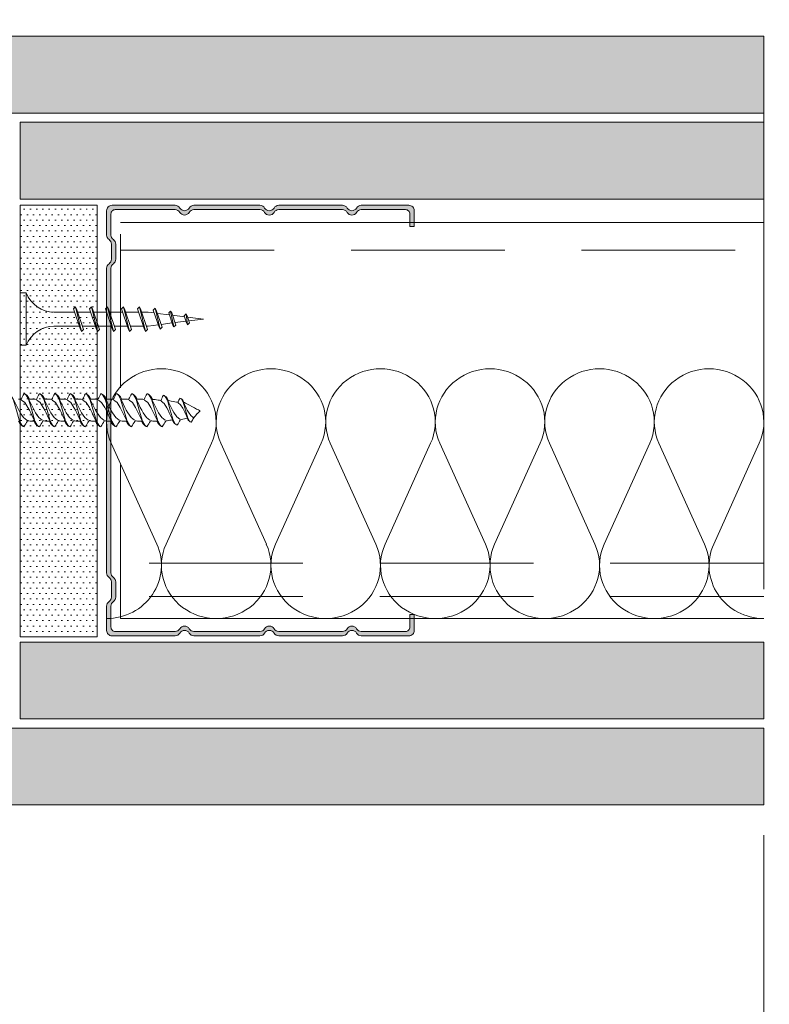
# Paper-space layout 'AD-02 DETAL MONTAŻU DRZWI' of a CAD drawing. Header units: millimetres. Extents: x 0 to 594, y 0 to 550.
# Tile 96 of 99: x 285 to 310, y 464 to 496. Entities that reach past the tile are written whole.
import ezdxf
from ezdxf.xclip import XClip

# ---------------------------------------------------------------- set-up
doc = ezdxf.new("R2010")
doc.units = ezdxf.units.MM
doc.header["$MEASUREMENT"] = 0
doc.header["$XCLIPFRAME"] = 0
doc.linetypes.add('GESTRICHELT', pattern=[37.5, 25, -12.5])
doc.linetypes.add('przerywama detal', pattern=[120, 80, -40])
doc.layers.add('A_stolarka', color=7, linetype='Continuous')
doc.layers.add('A_stolarka_Nr_pióra__1', color=7, linetype='Continuous', lineweight=20)
doc.layers.add('A_stolarka_Nr_pióra__2', color=8, linetype='Continuous', lineweight=13)
doc.layers.add('A_stolarka_Nr_pióra__10', color=7, linetype='Continuous', lineweight=13, true_color=0x4b4b4b)
doc.layers.add('A_stolarka_Nr_pióra__4', color=7, linetype='Continuous', lineweight=18, true_color=0x4b4b4b)
pattern_1 = [(0, (-46422.7975, -26825.25806), (0, 0.3519527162), [0, -0.2031999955]), (0, (-46422.6959, -26825.08208), (0, 0.3519527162), [0, -0.2031999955])]

# ---------------------------------------------------------------- blocks, each defined once
blk = doc.blocks.new('Rysunek_1_1', base_point=(-46422.798, -26825.258))
at = {"layer": 'A_stolarka', "linetype": 'Continuous', "lineweight": 0, "true_color": 0x4b4b4b}
h = blk.add_hatch(dxfattribs=at)
h.set_pattern_fill('plaster_0001', color=251, style=0, pattern_type=2)
h.set_pattern_definition(pattern_1)
h.paths.add_polyline_path([(309.43, 495.071), (282.432, 495.071), (282.432, 492.571), (309.43, 492.571)])
h = blk.add_hatch(dxfattribs=at)
h.set_pattern_fill('plaster_0001', color=251, style=0, pattern_type=2)
h.set_pattern_definition(pattern_1)
h.paths.add_polyline_path([(285.232, 489.771), (309.43, 489.771), (309.43, 492.271), (285.232, 492.271)])
h = blk.add_hatch(dxfattribs=at)
h.set_pattern_fill('plaster_0001', color=251, style=0, pattern_type=2)
h.set_pattern_definition(pattern_1)
h.paths.add_polyline_path([(285.232, 489.571), (285.232, 475.539), (287.732, 475.539), (287.732, 489.571)])
at = {"layer": 'A_stolarka', "linetype": 'Continuous', "lineweight": 0, "true_color": 0x777777}
blk.add_hatch(color=8, dxfattribs=at).paths.add_polyline_path([(290.274, 489.43, -0.267949), (290.427, 489.342, 0.57735), (290.732, 489.342, -0.267949), (290.885, 489.43), (293.034, 489.43, -0.267949), (293.187, 489.342, 0.57735), (293.493, 489.342, -0.267949), (293.645, 489.43), (295.72, 489.43, -0.267949), (295.873, 489.342, 0.57735), (296.179, 489.342, -0.267949), (296.332, 489.43), (297.772, 489.43, -0.414214), (297.913, 489.289), (297.913, 488.882), (298.055, 488.882), (298.055, 489.395, 0.414214), (297.878, 489.571), (296.332, 489.571, 0.267949), (296.179, 489.483, -0.57735), (295.873, 489.483, 0.267949), (295.72, 489.571), (293.645, 489.571, 0.267949), (293.493, 489.483, -0.57735), (293.187, 489.483, 0.267949), (293.034, 489.571), (290.885, 489.571, 0.267949), (290.732, 489.483, -0.57735), (290.427, 489.483, 0.267949), (290.274, 489.571), (288.221, 489.571, 0.414214), (288.045, 489.395), (288.045, 488.602, 0.247529), (288.122, 488.457, -0.247529), (288.199, 488.311), (288.199, 487.817, -0.247529), (288.122, 487.671, 0.247529), (288.045, 487.526), (288.045, 477.617, 0.247529), (288.122, 477.471, -0.247529), (288.199, 477.326), (288.199, 476.832, -0.247529), (288.122, 476.686, 0.247529), (288.045, 476.54), (288.045, 475.748, 0.414214), (288.221, 475.571), (290.274, 475.571, 0.267949), (290.427, 475.66, -0.57735), (290.732, 475.66, 0.267949), (290.885, 475.571), (293.034, 475.571, 0.267949), (293.187, 475.66, -0.57735), (293.493, 475.66, 0.267949), (293.645, 475.571), (295.72, 475.571, 0.267949), (295.873, 475.66, -0.57735), (296.179, 475.66, 0.267949), (296.332, 475.571), (297.878, 475.571, 0.414214), (298.055, 475.748), (298.055, 476.26), (297.913, 476.26), (297.913, 475.854, -0.414214), (297.772, 475.713), (296.332, 475.713, -0.267949), (296.179, 475.801, 0.57735), (295.873, 475.801, -0.267949), (295.72, 475.713), (293.645, 475.713, -0.267949), (293.493, 475.801, 0.57735), (293.187, 475.801, -0.267949), (293.034, 475.713), (290.885, 475.713, -0.267949), (290.732, 475.801, 0.57735), (290.427, 475.801, -0.267949), (290.274, 475.713), (288.327, 475.713, -0.414214), (288.186, 475.854), (288.186, 476.54, -0.247529), (288.263, 476.686, 0.247529), (288.34, 476.832), (288.34, 477.326, 0.247529), (288.263, 477.471, -0.247529), (288.186, 477.617), (288.186, 487.526, -0.247529), (288.263, 487.671, 0.247529), (288.34, 487.817), (288.34, 488.311, 0.247529), (288.263, 488.457, -0.247529), (288.186, 488.602), (288.186, 489.289, -0.414214), (288.327, 489.43)])
at = {"layer": 'A_stolarka', "linetype": 'Continuous', "lineweight": 0, "true_color": 0x4b4b4b}
h = blk.add_hatch(dxfattribs=at)
h.set_pattern_fill('plaster_0001', color=251, style=0, pattern_type=2)
h.set_pattern_definition(pattern_1)
h.paths.add_polyline_path([(285.232, 472.871), (309.43, 472.871), (309.43, 475.371), (285.232, 475.371)])
h = blk.add_hatch(dxfattribs=at)
h.set_pattern_fill('plaster_0001', color=251, style=0, pattern_type=2)
h.set_pattern_definition(pattern_1)
h.paths.add_polyline_path([(309.43, 472.571), (282.432, 472.571), (282.432, 470.071), (309.43, 470.071)])
at = {"layer": 'A_stolarka_Nr_pióra__1', "color": 7, "linetype": 'Continuous', "lineweight": 20, "ltscale": 0.2, "flags": 128}
blk.add_lwpolyline([(290.274, 489.43, -0.267949), (290.427, 489.342, 0.57735), (290.732, 489.342, -0.267949), (290.885, 489.43), (293.034, 489.43, -0.267949), (293.187, 489.342, 0.57735), (293.493, 489.342, -0.267949), (293.645, 489.43), (295.72, 489.43, -0.267949), (295.873, 489.342, 0.57735), (296.179, 489.342, -0.267949), (296.332, 489.43), (297.772, 489.43, -0.414214), (297.913, 489.289), (297.913, 488.882), (298.055, 488.882), (298.055, 489.395, 0.414214), (297.878, 489.571), (296.332, 489.571, 0.267949), (296.179, 489.483, -0.57735), (295.873, 489.483, 0.267949), (295.72, 489.571), (293.645, 489.571, 0.267949), (293.493, 489.483, -0.57735), (293.187, 489.483, 0.267949), (293.034, 489.571), (290.885, 489.571, 0.267949), (290.732, 489.483, -0.57735), (290.427, 489.483, 0.267949), (290.274, 489.571), (288.221, 489.571, 0.414214), (288.045, 489.395), (288.045, 488.602, 0.247529), (288.122, 488.457, -0.247529), (288.199, 488.311), (288.199, 487.817, -0.247529), (288.122, 487.671, 0.247529), (288.045, 487.526), (288.045, 477.617, 0.247529), (288.122, 477.471, -0.247529), (288.199, 477.326), (288.199, 476.832, -0.247529), (288.122, 476.686, 0.247529), (288.045, 476.54), (288.045, 475.748, 0.414214), (288.221, 475.571), (290.274, 475.571, 0.267949), (290.427, 475.66, -0.57735), (290.732, 475.66, 0.267949), (290.885, 475.571), (293.034, 475.571, 0.267949), (293.187, 475.66, -0.57735), (293.493, 475.66, 0.267949), (293.645, 475.571), (295.72, 475.571, 0.267949), (295.873, 475.66, -0.57735), (296.179, 475.66, 0.267949), (296.332, 475.571), (297.878, 475.571, 0.414214), (298.055, 475.748), (298.055, 476.26), (297.913, 476.26), (297.913, 475.854, -0.414214), (297.772, 475.713), (296.332, 475.713, -0.267949), (296.179, 475.801, 0.57735), (295.873, 475.801, -0.267949), (295.72, 475.713), (293.645, 475.713, -0.267949), (293.493, 475.801, 0.57735), (293.187, 475.801, -0.267949), (293.034, 475.713), (290.885, 475.713, -0.267949), (290.732, 475.801, 0.57735), (290.427, 475.801, -0.267949), (290.274, 475.713), (288.327, 475.713, -0.414214), (288.186, 475.854), (288.186, 476.54, -0.247529), (288.263, 476.686, 0.247529), (288.34, 476.832), (288.34, 477.326, 0.247529), (288.263, 477.471, -0.247529), (288.186, 477.617), (288.186, 487.526, -0.247529), (288.263, 487.671, 0.247529), (288.34, 487.817), (288.34, 488.311, 0.247529), (288.263, 488.457, -0.247529), (288.186, 488.602), (288.186, 489.289, -0.414214), (288.327, 489.43)], format="xyb", close=True, dxfattribs=at)
at = {"layer": 'A_stolarka_Nr_pióra__10', "color": 251, "linetype": 'przerywama detal', "lineweight": 13, "ltscale": 0.2, "true_color": 0x4b4b4b}
blk.add_line((309.43, 517.094), (309.43, 457.094), dxfattribs=at)
at = {"layer": 'A_stolarka_Nr_pióra__10', "color": 251, "linetype": 'Continuous', "lineweight": 13, "ltscale": 0.2, "true_color": 0x4b4b4b}
for p, q in [((288.195, 481.834), (289.677, 478.554)), ((289.977, 478.554), (291.459, 481.834)), ((291.759, 481.834), (293.242, 478.554)), ((293.541, 478.554), (295.024, 481.834)), ((295.323, 481.834), (296.806, 478.554)), ((297.105, 478.554), (298.588, 481.834)), ((298.887, 481.834), (300.37, 478.554)), ((300.67, 478.554), (302.152, 481.834)), ((302.452, 481.834), (303.934, 478.554)), ((304.234, 478.554), (305.716, 481.834)), ((306.016, 481.834), (307.499, 478.554)), ((307.798, 478.554), (309.281, 481.834))]:
    blk.add_line(p, q, dxfattribs=at)
for centre, start_param, end_param in [((289.827, 482.527), 5.870392, 9.837571), ((293.391, 482.527), 5.870392, 9.837571), ((296.956, 482.527), 5.870392, 9.837571), ((300.52, 482.527), 5.870392, 9.837571), ((304.084, 482.527), 5.870392, 9.837571), ((307.648, 482.527), 5.870392, 9.837571), ((288.045, 477.861), 4.712389, 6.695979), ((291.609, 477.861), 2.7288, 6.695979), ((295.173, 477.861), 2.7288, 6.695979), ((298.738, 477.861), 2.7288, 6.695979), ((302.302, 477.861), 2.7288, 6.695979), ((305.866, 477.861), 2.7288, 6.695979), ((309.43, 477.861), 2.7288, 4.712389)]:
    blk.add_ellipse(centre, major_axis=(1.782, 0), ratio=0.969031, start_param=start_param, end_param=end_param, dxfattribs=at)
at = {"layer": 'A_stolarka_Nr_pióra__2', "color": 8, "linetype": 'GESTRICHELT', "lineweight": 13, "ltscale": 0.2}
for p, q in [((288.5, 476.134), (288.5, 489.009)), ((288.5, 488.113), (309.43, 488.113)), ((309.43, 477.931), (288.5, 477.931)), ((309.43, 476.851), (288.5, 476.851))]:
    blk.add_line(p, q, dxfattribs=at)
at = {"layer": 'A_stolarka_Nr_pióra__2', "color": 8, "linetype": 'Continuous', "lineweight": 13, "ltscale": 0.2}
for p, q in [((288.5, 489.009), (309.43, 489.009)), ((285.232, 486.721), (285.232, 485.021)), ((285.232, 486.721), (285.432, 486.721)), ((285.432, 486.721), (285.432, 485.021)), ((286.332, 486.096), (287.006, 486.096)), ((287.032, 486.271), (286.969, 486.208)), ((286.969, 486.208), (287.195, 485.534)), ((287.032, 486.271), (287.232, 485.471)), ((287.032, 486.271), (287.068, 486.208)), ((287.068, 486.208), (287.295, 485.534)), ((287.106, 486.096), (287.526, 486.096)), ((287.552, 486.271), (287.489, 486.208)), ((287.489, 486.208), (287.715, 485.534)), ((287.552, 486.271), (287.752, 485.471)), ((287.552, 486.271), (287.588, 486.208)), ((287.588, 486.208), (287.815, 485.534)), ((287.626, 486.096), (288.046, 486.096)), ((288.072, 486.271), (288.009, 486.208)), ((288.009, 486.208), (288.235, 485.534)), ((288.072, 486.271), (288.272, 485.471)), ((288.072, 486.271), (288.108, 486.208)), ((288.108, 486.208), (288.335, 485.534)), ((288.146, 486.096), (288.566, 486.096)), ((288.592, 486.271), (288.529, 486.208)), ((288.529, 486.208), (288.755, 485.534)), ((288.592, 486.271), (288.792, 485.471)), ((288.592, 486.271), (288.628, 486.208)), ((288.628, 486.208), (288.855, 485.534)), ((288.666, 486.096), (289.086, 486.096)), ((289.112, 486.271), (289.049, 486.208)), ((289.049, 486.208), (289.275, 485.534)), ((289.112, 486.271), (289.312, 485.471)), ((289.112, 486.271), (289.148, 486.208)), ((289.148, 486.208), (289.375, 485.534)), ((289.186, 486.096), (289.393, 486.096)), ((289.393, 486.096), (289.594, 486.071)), ((289.625, 486.229), (289.562, 486.166)), ((289.562, 486.166), (289.751, 485.604)), ((289.625, 486.229), (289.661, 486.166)), ((289.625, 486.229), (289.787, 485.541)), ((289.661, 486.166), (289.85, 485.604)), ((289.697, 486.058), (290.085, 486.009)), ((290.127, 486.134), (290.064, 486.071)), ((290.064, 486.071), (290.196, 485.678)), ((290.127, 486.134), (290.163, 486.071)), ((290.127, 486.134), (290.233, 485.615)), ((290.163, 486.071), (290.296, 485.678)), ((290.629, 486.04), (290.566, 485.977)), ((290.629, 486.04), (290.666, 485.977)), ((290.629, 486.04), (290.681, 485.681)), ((289.818, 485.699), (290.174, 485.744)), ((290.189, 485.996), (290.576, 485.948)), ((290.27, 485.756), (290.626, 485.8)), ((290.566, 485.977), (290.645, 485.744)), ((290.681, 485.681), (290.645, 485.744)), ((290.666, 485.977), (290.744, 485.744)), ((290.68, 485.935), (291.193, 485.871)), ((290.681, 485.681), (290.744, 485.744)), ((290.721, 485.812), (291.193, 485.871)), ((287.158, 485.646), (286.332, 485.646)), ((287.232, 485.471), (287.195, 485.534)), ((287.232, 485.471), (287.295, 485.534)), ((287.678, 485.646), (287.257, 485.646)), ((287.752, 485.471), (287.715, 485.534)), ((287.752, 485.471), (287.815, 485.534)), ((288.198, 485.646), (287.777, 485.646)), ((288.272, 485.471), (288.235, 485.534)), ((288.272, 485.471), (288.335, 485.534)), ((288.718, 485.646), (288.297, 485.646)), ((288.792, 485.471), (288.755, 485.534)), ((288.792, 485.471), (288.855, 485.534)), ((289.238, 485.646), (288.817, 485.646)), ((289.312, 485.471), (289.275, 485.534)), ((289.312, 485.471), (289.375, 485.534)), ((289.393, 485.646), (289.337, 485.646)), ((289.393, 485.646), (289.723, 485.687)), ((289.787, 485.541), (289.751, 485.604)), ((289.787, 485.541), (289.85, 485.604)), ((290.233, 485.615), (290.196, 485.678)), ((290.233, 485.615), (290.296, 485.678)), ((285.232, 485.021), (285.432, 485.021)), ((309.43, 476.134), (288.5, 476.134))]:
    blk.add_line(p, q, dxfattribs=at)
at = {"layer": 'A_stolarka_Nr_pióra__2', "color": 8, "linetype": 'Continuous', "lineweight": 13, "ltscale": 0.2, "flags": 128}
for points in [[(285.175, 483.262), (285.221, 483.262), (285.254, 483.261), (285.267, 483.261), (285.273, 483.275), (285.29, 483.309), (285.311, 483.354), (285.333, 483.398), (285.349, 483.433), (285.356, 483.446), (285.385, 483.438), (285.417, 483.421), (285.455, 483.389), (285.495, 483.338), (285.535, 483.262), (285.548, 483.262), (285.581, 483.262), (285.626, 483.262), (285.675, 483.262), (285.72, 483.262), (285.753, 483.261), (285.766, 483.261), (285.773, 483.275), (285.789, 483.309), (285.81, 483.354), (285.832, 483.398), (285.848, 483.433), (285.855, 483.446), (285.884, 483.438), (285.916, 483.421), (285.954, 483.389), (285.994, 483.338), (286.034, 483.262), (286.047, 483.262), (286.08, 483.262), (286.125, 483.262), (286.174, 483.262), (286.219, 483.262), (286.252, 483.261), (286.265, 483.261), (286.271, 483.275), (286.288, 483.309), (286.309, 483.354), (286.331, 483.398), (286.348, 483.433), (286.354, 483.447), (286.384, 483.438), (286.415, 483.421), (286.452, 483.389), (286.493, 483.338), (286.533, 483.262), (286.545, 483.262), (286.579, 483.262), (286.624, 483.262), (286.673, 483.262), (286.718, 483.262), (286.751, 483.261), (286.764, 483.261), (286.77, 483.275), (286.787, 483.309), (286.808, 483.354), (286.83, 483.398), (286.846, 483.433), (286.853, 483.447), (286.882, 483.438), (286.914, 483.421), (286.951, 483.389), (286.992, 483.338), (287.032, 483.262), (287.045, 483.262), (287.078, 483.262), (287.123, 483.262), (287.173, 483.262), (287.218, 483.262), (287.251, 483.261), (287.264, 483.261), (287.271, 483.275), (287.287, 483.309), (287.309, 483.354), (287.33, 483.398), (287.347, 483.433), (287.353, 483.446), (287.383, 483.438), (287.414, 483.421), (287.452, 483.389), (287.492, 483.338), (287.532, 483.262), (287.545, 483.262), (287.578, 483.262), (287.623, 483.262), (287.673, 483.262), (287.718, 483.262), (287.751, 483.261), (287.764, 483.261), (287.771, 483.275), (287.788, 483.309), (287.809, 483.354), (287.831, 483.398), (287.847, 483.433), (287.854, 483.446), (287.883, 483.438), (287.914, 483.421), (287.952, 483.389), (287.993, 483.338), (288.032, 483.262), (288.045, 483.262), (288.079, 483.262), (288.124, 483.262), (288.173, 483.262), (288.219, 483.262), (288.252, 483.261), (288.265, 483.261), (288.271, 483.275), (288.288, 483.309), (288.309, 483.354), (288.331, 483.398), (288.347, 483.433), (288.354, 483.446), (288.383, 483.438), (288.415, 483.421), (288.453, 483.389), (288.493, 483.338), (288.533, 483.262), (288.546, 483.262), (288.579, 483.262), (288.625, 483.262), (288.674, 483.262), (288.72, 483.262), (288.753, 483.261), (288.766, 483.261), (288.772, 483.275), (288.789, 483.309), (288.81, 483.354), (288.832, 483.398), (288.849, 483.433), (288.855, 483.446), (288.885, 483.438), (288.916, 483.421), (288.954, 483.389), (288.994, 483.338), (289.034, 483.262), (289.047, 483.262), (289.08, 483.262), (289.126, 483.262), (289.175, 483.262), (289.221, 483.262), (289.254, 483.261), (289.267, 483.261), (289.274, 483.275), (289.29, 483.309), (289.312, 483.354), (289.333, 483.398), (289.35, 483.433), (289.356, 483.446), (289.385, 483.438), (289.417, 483.421), (289.455, 483.389), (289.495, 483.338), (289.535, 483.262), (289.547, 483.26), (289.578, 483.256), (289.621, 483.251), (289.671, 483.244), (289.722, 483.238), (289.765, 483.232), (289.796, 483.228), (289.808, 483.226), (289.814, 483.239), (289.829, 483.269), (289.848, 483.31), (289.868, 483.35), (289.882, 483.38), (289.888, 483.393), (289.915, 483.385), (289.943, 483.37), (289.977, 483.341), (290.013, 483.295), (290.049, 483.227), (290.063, 483.224), (290.098, 483.217), (290.149, 483.207), (290.206, 483.196), (290.264, 483.185), (290.314, 483.175), (290.35, 483.169), (290.363, 483.166), (290.368, 483.176), (290.38, 483.201), (290.396, 483.233), (290.412, 483.266), (290.424, 483.291), (290.428, 483.301), (290.458, 483.291), (290.489, 483.27), (290.524, 483.23), (290.559, 483.166), (290.574, 483.159), (290.613, 483.137), (290.672, 483.106), (290.744, 483.068), (290.821, 483.027), (290.899, 482.985), (290.97, 482.947), (291.029, 482.916), (291.069, 482.895), (291.084, 482.887), (291.074, 482.877), (291.051, 482.855), (291.024, 482.828), (291.002, 482.805), (290.992, 482.795), (290.983, 482.785), (290.962, 482.758), (290.934, 482.724), (290.906, 482.69), (290.885, 482.664), (290.876, 482.653), (290.87, 482.643), (290.855, 482.618), (290.836, 482.586), (290.817, 482.553), (290.802, 482.528), (290.796, 482.518), (290.766, 482.528), (290.736, 482.549), (290.701, 482.589), (290.666, 482.652), (290.653, 482.649), (290.621, 482.641), (290.577, 482.629), (290.529, 482.616), (290.486, 482.605), (290.453, 482.596), (290.441, 482.593), (290.434, 482.581), (290.415, 482.55), (290.392, 482.51), (290.368, 482.469), (290.349, 482.438), (290.342, 482.426), (290.316, 482.433), (290.288, 482.449), (290.254, 482.478), (290.217, 482.524), (290.182, 482.592), (290.17, 482.59), (290.14, 482.585), (290.098, 482.579), (290.053, 482.571), (290.012, 482.565), (289.982, 482.56), (289.97, 482.558), (289.962, 482.544), (289.942, 482.51), (289.915, 482.465), (289.889, 482.42), (289.868, 482.386), (289.86, 482.372), (289.831, 482.381), (289.8, 482.398), (289.762, 482.43), (289.722, 482.481), (289.682, 482.557), (289.67, 482.557), (289.64, 482.557), (289.598, 482.557), (289.553, 482.557), (289.511, 482.558), (289.481, 482.558), (289.469, 482.558), (289.461, 482.544), (289.441, 482.51), (289.414, 482.465), (289.388, 482.42), (289.367, 482.386), (289.359, 482.372), (289.33, 482.381), (289.299, 482.398), (289.261, 482.43), (289.22, 482.481), (289.181, 482.557), (289.169, 482.557), (289.139, 482.557), (289.097, 482.557), (289.052, 482.557), (289.01, 482.558), (288.98, 482.558), (288.968, 482.558), (288.96, 482.544), (288.94, 482.51), (288.913, 482.465), (288.887, 482.42), (288.866, 482.386), (288.858, 482.372), (288.829, 482.381), (288.798, 482.398), (288.76, 482.43), (288.72, 482.481), (288.68, 482.557), (288.668, 482.557), (288.638, 482.557), (288.596, 482.557), (288.551, 482.557), (288.51, 482.558), (288.479, 482.558), (288.468, 482.558), (288.46, 482.544), (288.439, 482.51), (288.413, 482.465), (288.386, 482.42), (288.366, 482.386), (288.358, 482.372), (288.328, 482.381), (288.297, 482.398), (288.259, 482.43), (288.219, 482.481), (288.179, 482.557), (288.168, 482.557), (288.137, 482.557), (288.096, 482.557), (288.051, 482.557), (288.009, 482.558), (287.979, 482.558), (287.967, 482.558), (287.959, 482.544), (287.939, 482.51), (287.912, 482.465), (287.886, 482.42), (287.865, 482.386), (287.857, 482.372), (287.828, 482.381), (287.797, 482.398), (287.759, 482.43), (287.719, 482.481), (287.679, 482.557), (287.667, 482.557), (287.637, 482.557), (287.595, 482.557), (287.55, 482.557), (287.509, 482.558), (287.479, 482.558), (287.467, 482.558), (287.459, 482.544), (287.438, 482.51), (287.412, 482.465), (287.385, 482.42), (287.365, 482.386), (287.357, 482.372), (287.328, 482.381), (287.296, 482.398), (287.259, 482.43), (287.218, 482.481), (287.179, 482.557), (287.167, 482.557), (287.137, 482.557), (287.096, 482.557), (287.051, 482.557), (287.01, 482.558), (286.98, 482.558), (286.968, 482.558), (286.96, 482.544), (286.939, 482.51), (286.913, 482.465), (286.887, 482.42), (286.866, 482.386), (286.858, 482.372), (286.829, 482.381), (286.798, 482.398), (286.76, 482.43), (286.719, 482.481), (286.68, 482.557), (286.668, 482.557), (286.638, 482.557), (286.597, 482.557), (286.552, 482.557), (286.511, 482.558), (286.481, 482.558), (286.469, 482.558), (286.461, 482.544), (286.441, 482.51), (286.414, 482.465), (286.388, 482.42), (286.367, 482.386), (286.359, 482.372), (286.33, 482.381), (286.299, 482.398), (286.261, 482.43), (286.221, 482.481), (286.181, 482.557), (286.169, 482.557), (286.139, 482.557), (286.098, 482.557), (286.053, 482.557), (286.012, 482.558), (285.982, 482.558), (285.97, 482.558), (285.962, 482.544), (285.942, 482.51), (285.915, 482.465), (285.889, 482.42), (285.868, 482.386), (285.86, 482.372), (285.831, 482.381), (285.8, 482.398), (285.762, 482.43), (285.722, 482.481), (285.682, 482.557), (285.67, 482.557), (285.64, 482.557), (285.598, 482.557), (285.553, 482.557), (285.511, 482.558), (285.481, 482.558), (285.469, 482.558), (285.461, 482.544), (285.44, 482.51), (285.414, 482.465), (285.388, 482.42), (285.367, 482.386), (285.359, 482.372), (285.33, 482.381), (285.299, 482.398), (285.261, 482.43), (285.22, 482.481), (285.181, 482.557)], [(285.317, 482.4), (285.288, 482.418), (285.212, 482.549), (285.107, 482.91), (285.002, 483.27), (284.926, 483.401), (284.897, 483.419)], [(285.015, 483.26), (285.059, 483.169), (285.141, 483.001), (285.185, 482.911), (285.234, 482.826), (285.343, 482.668), (285.45, 482.582)], [(285.7, 482.559), (285.656, 482.65), (285.575, 482.818), (285.531, 482.908), (285.486, 482.994), (285.386, 483.154), (285.278, 483.24)], [(285.818, 482.4), (285.789, 482.418), (285.713, 482.549), (285.608, 482.91), (285.503, 483.27), (285.428, 483.401), (285.398, 483.419)], [(285.516, 483.26), (285.56, 483.169), (285.641, 483.001), (285.685, 482.911), (285.735, 482.826), (285.844, 482.668), (285.951, 482.582)], [(286.199, 482.559), (286.155, 482.65), (286.074, 482.818), (286.03, 482.908), (285.985, 482.994), (285.885, 483.154), (285.777, 483.24)], [(286.317, 482.4), (286.288, 482.418), (286.212, 482.549), (286.107, 482.91), (286.002, 483.27), (285.926, 483.401), (285.897, 483.419)], [(286.015, 483.26), (286.059, 483.169), (286.141, 483.001), (286.185, 482.911), (286.234, 482.826), (286.343, 482.668), (286.45, 482.582)], [(286.698, 482.559), (286.654, 482.65), (286.573, 482.818), (286.529, 482.908), (286.484, 482.994), (286.384, 483.154), (286.276, 483.24)], [(286.816, 482.4), (286.787, 482.418), (286.711, 482.549), (286.606, 482.91), (286.501, 483.27), (286.425, 483.401), (286.396, 483.419)], [(286.514, 483.26), (286.558, 483.169), (286.64, 483.001), (286.684, 482.911), (286.733, 482.826), (286.842, 482.668), (286.949, 482.582)], [(287.197, 482.559), (287.153, 482.65), (287.072, 482.818), (287.028, 482.908), (286.983, 482.994), (286.883, 483.154), (286.775, 483.24)], [(287.315, 482.4), (287.285, 482.418), (287.21, 482.549), (287.105, 482.91), (287, 483.27), (286.924, 483.401), (286.895, 483.419)], [(287.013, 483.26), (287.057, 483.169), (287.138, 483.001), (287.182, 482.911), (287.232, 482.826), (287.341, 482.668), (287.448, 482.582)], [(287.698, 482.559), (287.654, 482.65), (287.572, 482.818), (287.528, 482.908), (287.484, 482.994), (287.383, 483.154), (287.275, 483.24)], [(287.815, 482.4), (287.786, 482.418), (287.71, 482.549), (287.605, 482.91), (287.5, 483.27), (287.425, 483.401), (287.396, 483.419)], [(287.513, 483.26), (287.557, 483.169), (287.639, 483.001), (287.683, 482.911), (287.733, 482.826), (287.842, 482.668), (287.949, 482.582)], [(288.198, 482.559), (288.154, 482.65), (288.072, 482.818), (288.028, 482.908), (287.984, 482.994), (287.883, 483.154), (287.775, 483.24)], [(288.315, 482.4), (288.286, 482.418), (288.21, 482.549), (288.106, 482.91), (288.001, 483.27), (287.925, 483.401), (287.896, 483.419)], [(288.013, 483.26), (288.057, 483.169), (288.139, 483.001), (288.183, 482.911), (288.233, 482.826), (288.342, 482.668), (288.449, 482.582)], [(288.698, 482.559), (288.654, 482.65), (288.573, 482.818), (288.529, 482.908), (288.484, 482.994), (288.384, 483.154), (288.276, 483.24)], [(288.816, 482.4), (288.787, 482.418), (288.711, 482.549), (288.606, 482.91), (288.501, 483.27), (288.426, 483.401), (288.396, 483.419)], [(288.514, 483.26), (288.558, 483.169), (288.639, 483.001), (288.683, 482.911), (288.733, 482.826), (288.842, 482.668), (288.949, 482.582)], [(289.199, 482.559), (289.155, 482.65), (289.074, 482.818), (289.03, 482.908), (288.985, 482.994), (288.885, 483.154), (288.777, 483.24)], [(289.317, 482.4), (289.288, 482.418), (289.212, 482.549), (289.107, 482.91), (289.002, 483.27), (288.927, 483.401), (288.897, 483.419)], [(289.015, 483.26), (289.059, 483.169), (289.141, 483.001), (289.185, 482.911), (289.234, 482.826), (289.343, 482.668), (289.451, 482.582)], [(289.7, 482.559), (289.656, 482.65), (289.575, 482.818), (289.531, 482.908), (289.486, 482.994), (289.386, 483.154), (289.278, 483.24)], [(289.818, 482.4), (289.789, 482.418), (289.713, 482.549), (289.608, 482.91), (289.503, 483.27), (289.428, 483.401), (289.398, 483.419)], [(289.516, 483.26), (289.56, 483.169), (289.642, 483.001), (289.686, 482.911), (289.736, 482.826), (289.844, 482.668), (289.952, 482.582)], [(290.198, 482.594), (290.159, 482.676), (290.085, 482.827), (290.046, 482.909), (290.006, 482.986), (289.915, 483.129), (289.818, 483.207)], [(290.304, 482.451), (290.278, 482.467), (290.21, 482.585), (290.115, 482.91), (290.021, 483.234), (289.953, 483.352), (289.927, 483.368)], [(290.032, 483.225), (290.072, 483.143), (290.145, 482.992), (290.185, 482.91), (290.23, 482.834), (290.328, 482.692), (290.424, 482.614)], [(290.68, 482.654), (290.647, 482.72), (290.588, 482.843), (290.556, 482.909), (290.523, 482.971), (290.45, 483.088), (290.371, 483.15)], [(290.765, 482.538), (290.744, 482.551), (290.689, 482.647), (290.612, 482.91), (290.536, 483.172), (290.481, 483.268), (290.459, 483.281)], [(290.545, 483.165), (290.577, 483.099), (290.637, 482.976), (290.669, 482.91), (290.705, 482.848), (290.784, 482.733), (290.863, 482.67)]]:
    blk.add_lwpolyline(points, dxfattribs=at)
at = {"layer": 'A_stolarka_Nr_pióra__2', "color": 8, "linetype": 'Continuous', "lineweight": 13, "ltscale": 0.2}
for centre, start, end in [((286.348, 487.08), 201.3837, 269.0609), ((286.348, 484.662), 90.9392, 158.6164)]:
    blk.add_arc(centre, 0.984, start, end, dxfattribs=at)
at = {"layer": 'A_stolarka_Nr_pióra__4', "color": 251, "linetype": 'Continuous', "lineweight": 18, "ltscale": 0.2, "true_color": 0x4b4b4b, "flags": 128}
for points in [[(309.43, 495.071), (309.43, 492.571), (282.432, 492.571), (282.432, 495.071)], [(285.232, 489.771), (309.43, 489.771), (309.43, 492.271), (285.232, 492.271)], [(285.232, 489.571), (287.732, 489.571), (287.732, 475.539), (285.232, 475.539)], [(285.232, 472.871), (309.43, 472.871), (309.43, 475.371), (285.232, 475.371)], [(309.43, 472.571), (309.43, 470.071), (282.432, 470.071), (282.432, 472.571)]]:
    blk.add_lwpolyline(points, close=True, dxfattribs=at)

psp = doc.layouts.new('AD-02 DETAL MONTAŻU DRZWI')

# ---------------------------------------------------------------- block references
at = {"color": 37, "linetype": 'Continuous', "lineweight": 5, "true_color": 0x656532}
ref = psp.add_blockref('Rysunek_1_1', (-46422.798, -26825.258), dxfattribs=at)
XClip(ref).set_block_clipping_path([(39.90003743, 274.842170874), (528.4304887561, 524.007291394)])

doc.saveas('drawing.dxf')
